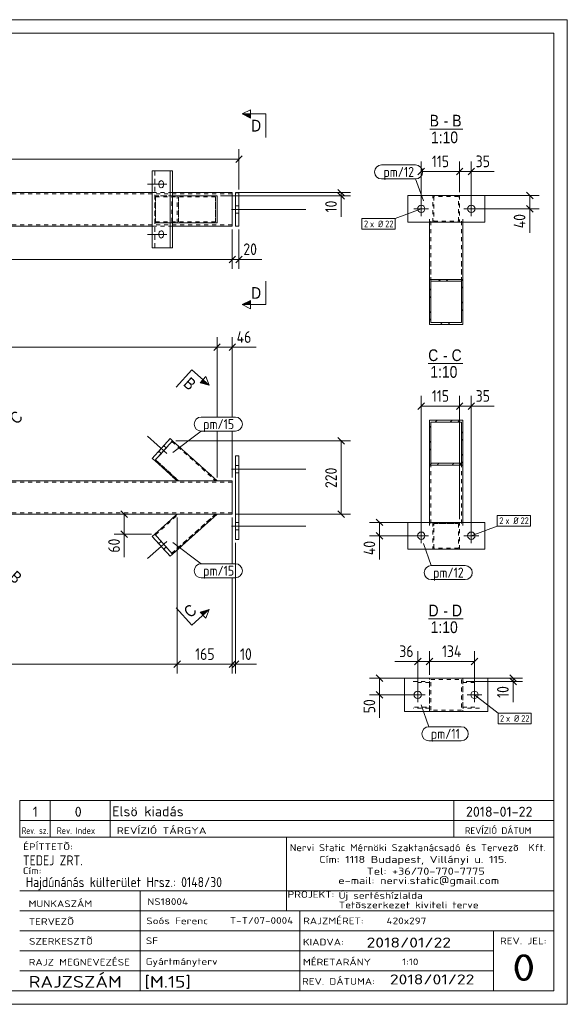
# Model space of a CAD drawing. Header units: millimetres. Extents: x 1 to 419, y 1 to 296.
# Tile 2 of 2: x 255 to 419, y 1 to 296. Entities that reach past the tile are written whole.
import ezdxf

# ---------------------------------------------------------------- set-up
doc = ezdxf.new("R2010")
doc.units = ezdxf.units.MM
doc.header["$LTSCALE"] = 0.6
doc.linetypes.add('XKITLINE00', pattern=[0])
doc.linetypes.add('XKITLINE02', pattern=[4, 2, -2])
for name, color, linetype, lineweight in [('Bolt', 7, 'Continuous', 0), ('BoltMark', 3, 'Continuous', 0), ('DrawingSheet', 5, 'Continuous', 0), ('OtherObjectType', 1, 'Continuous', 0), ('Part', 2, 'Continuous', 0), ('PartMark', 3, 'Continuous', 0), ('Section', 6, 'Continuous', 0), ('Z-DIMENSIONS', 1, 'Continuous', 0)]:
    doc.layers.add(name, color=color, linetype=linetype, lineweight=lineweight)
doc.styles.add('ARIAL', font='ARIAL.TTF')
doc.styles.add('ISOCPEUR', font='ISOCPEUR.TTF')

msp = doc.modelspace()

# ---------------------------------------------------------------- hatches: boundary and pattern name
at = {"layer": 'Section'}
for points in [[(324.12, 266.5), (321.62, 267.75), (324.12, 267.75)], [(324.12, 210.62), (321.62, 210.62), (324.12, 211.87)], [(309.8, 188.13), (311.66, 186.46), (308.96, 187.2)], [(308.97, 118.53), (311.66, 119.27), (309.8, 117.6)]]:
    msp.add_hatch(color=6, dxfattribs=at).paths.add_polyline_path(points, flags=17)

# ---------------------------------------------------------------- linework, layer by layer
at = {"layer": 'Bolt', "color": 3, "linetype": 'XKITLINE00', "lineweight": 0}
for p, q in [((298.99, 246.68), (293.23, 246.68)), ((296.61, 246.95), (296.59, 246.58)), ((296.59, 246.58), (296.66, 246.21)), ((296.71, 247.3), (296.61, 246.95)), ((296.66, 246.21), (296.83, 245.87)), ((296.98, 247.65), (296.71, 247.3)), ((296.83, 245.87), (297.18, 245.61)), ((297.32, 247.78), (296.98, 247.65)), ((297.18, 245.61), (297.32, 245.58)), ((297.47, 247.76), (297.32, 247.78)), ((297.32, 245.58), (297.67, 245.71)), ((297.82, 247.5), (297.47, 247.76)), ((297.67, 245.71), (297.93, 246.07)), ((297.99, 247.15), (297.82, 247.5)), ((297.93, 246.07), (298.04, 246.42)), ((298.05, 246.79), (297.99, 247.15)), ((298.04, 246.42), (298.05, 246.79)), ((318.37, 239.17), (340.62, 239.17)), ((318.37, 239.17), (340.62, 239.17)), ((319.62, 240.27), (320.62, 240.27)), ((319.62, 240.27), (320.62, 240.27)), ((373.04, 239.32), (377.44, 239.32)), ((375.24, 241.52), (375.24, 237.12)), ((388.04, 239.32), (392.44, 239.32)), ((390.24, 241.52), (390.24, 237.12)), ((319.62, 238.07), (320.62, 238.07)), ((319.62, 238.07), (320.62, 238.07)), ((298.99, 231.68), (293.23, 231.68)), ((296.61, 231.95), (296.59, 231.58)), ((296.59, 231.58), (296.66, 231.21)), ((296.71, 232.3), (296.61, 231.95)), ((296.66, 231.21), (296.83, 230.87)), ((296.98, 232.65), (296.71, 232.3)), ((296.83, 230.87), (297.18, 230.61)), ((297.32, 232.78), (296.98, 232.65)), ((297.18, 230.61), (297.32, 230.58)), ((297.47, 232.76), (297.32, 232.78)), ((297.32, 230.58), (297.67, 230.71)), ((297.82, 232.5), (297.47, 232.76)), ((297.67, 230.71), (297.93, 231.07)), ((297.99, 232.15), (297.82, 232.5)), ((297.93, 231.07), (298.04, 231.42)), ((298.05, 231.79), (297.99, 232.15)), ((298.04, 231.42), (298.05, 231.79)), ((298.99, 166.02), (293.23, 171.21)), ((298.99, 166.02), (293.23, 171.21)), ((298.8, 167.68), (298.06, 168.35)), ((298.8, 167.68), (298.06, 168.35)), ((297.33, 166.04), (296.58, 166.71)), ((297.33, 166.04), (296.58, 166.71)), ((319.62, 162.4), (320.62, 162.4)), ((318.37, 161.3), (340.62, 161.3)), ((319.62, 160.2), (320.62, 160.2)), ((319.62, 145.4), (320.62, 145.4)), ((318.37, 144.3), (340.62, 144.3)), ((319.62, 143.2), (320.62, 143.2)), ((375.24, 143.6), (375.24, 139.2)), ((390.24, 143.6), (390.24, 139.2)), ((298.99, 139.71), (293.23, 134.53)), ((298.99, 139.71), (293.23, 134.53)), ((297.33, 139.69), (296.59, 139.02)), ((297.33, 139.69), (296.59, 139.02)), ((373.04, 141.4), (377.44, 141.4)), ((388.04, 141.4), (392.44, 141.4)), ((298.8, 138.06), (298.06, 137.39)), ((298.8, 138.06), (298.06, 137.39)), ((374.17, 91.52), (374.17, 95.92)), ((391.17, 91.52), (391.17, 95.92)), ((371.97, 93.72), (376.37, 93.72)), ((388.97, 93.72), (393.37, 93.72))]:
    msp.add_line(p, q, dxfattribs=at)
at = {"layer": 'Bolt', "color": 3, "linetype": 'XKITLINE02', "lineweight": 0}
for p, q in [((298.99, 246.68), (293.23, 246.68)), ((298.99, 231.68), (293.23, 231.68))]:
    msp.add_line(p, q, dxfattribs=at)
at = {"layer": 'Bolt', "color": 3, "linetype": 'XKITLINE00', "lineweight": 0}
for centre in [(375.24, 239.32), (390.24, 239.32), (375.24, 141.4), (390.24, 141.4), (374.17, 93.72), (391.17, 93.72)]:
    msp.add_circle(centre, 1.1, dxfattribs=at)
at = {"layer": 'BoltMark', "color": 7, "linetype": 'XKITLINE00', "lineweight": 0}
for p, q in [((375.24, 239.32), (367.45, 236.42)), ((357.48, 236.42), (367.45, 236.42)), ((357.48, 233.22), (357.48, 236.42)), ((367.45, 233.22), (367.45, 236.42)), ((357.48, 233.22), (367.45, 233.22)), ((398.03, 147.5), (408, 147.5)), ((398.03, 144.3), (398.03, 147.5)), ((408, 144.3), (408, 147.5)), ((390.24, 141.4), (398.03, 144.3)), ((398.03, 144.3), (408, 144.3)), ((391.17, 93.72), (398.24, 88.25)), ((398.24, 88.25), (408.2, 88.25)), ((398.24, 85.05), (398.24, 88.25)), ((408.2, 85.05), (408.2, 88.25)), ((398.24, 85.05), (408.2, 85.05))]:
    msp.add_line(p, q, dxfattribs=at)
at = {"layer": 'DrawingSheet', "color": 2, "linetype": 'XKITLINE00', "lineweight": 0}
for p, q in [((419, 296), (1, 296)), ((419, 1), (419, 296)), ((1, 1), (419, 1))]:
    msp.add_line(p, q, dxfattribs=at)
at = {"layer": 'DrawingSheet', "color": 3, "linetype": 'XKITLINE00', "lineweight": 0}
for p, q in [((415, 292), (5, 292)), ((415, 5), (415, 292)), ((5, 5), (415, 5))]:
    msp.add_line(p, q, dxfattribs=at)
at = {"layer": 'OtherObjectType', "color": 6, "linetype": 'XKITLINE00', "lineweight": 0}
for p, q in [((377.77, 263.25), (387.65, 263.25)), ((377.32, 192.97), (387.71, 192.97)), ((377.42, 116.48), (387.82, 116.48))]:
    msp.add_line(p, q, dxfattribs=at)
at = {"layer": 'OtherObjectType', "color": 7, "linetype": 'XKITLINE00', "lineweight": 0}
for p, q in [((255, 62.05), (415, 62.05)), ((255, 62.05), (255, 56.05)), ((264, 62.05), (264, 56.05)), ((282, 62.05), (282, 56.05)), ((385, 62.05), (385, 56.05)), ((415, 62.05), (415, 56.05)), ((255, 56.05), (255, 51.05)), ((255, 56.05), (415, 56.05)), ((264, 56.05), (264, 51.05)), ((282, 56.05), (282, 51.05)), ((385, 56.05), (385, 51.05)), ((415, 56.05), (415, 51.05)), ((254.84, 51.05), (415, 51.05)), ((415, 51.05), (255, 51.05)), ((334.84, 51), (334.84, 35)), ((414.98, 5), (415, 51.05)), ((254.98, 35), (414.98, 35)), ((290.98, 35), (290.98, 5)), ((334.84, 35), (334.84, 29)), ((254.98, 29), (338.84, 29)), ((338.84, 29), (338.84, 5)), ((338.84, 29), (414.84, 29)), ((254.98, 23), (414.98, 23)), ((396.84, 23), (396.84, 5)), ((254.98, 17), (396.84, 17)), ((254.98, 11), (396.98, 11)), ((254.98, 5), (414.98, 5))]:
    msp.add_line(p, q, dxfattribs=at)
at = {"layer": 'OtherObjectType', "color": 1, "linetype": 'XKITLINE00', "lineweight": 0}
for p, q in [((415, 62.05), (255, 62.05)), ((255, 56.05), (415, 56.05))]:
    msp.add_line(p, q, dxfattribs=at)
at = {"layer": 'Part', "color": 2, "linetype": 'XKITLINE00', "lineweight": 0}
for p, q in [((294.65, 227.68), (294.65, 250.68)), ((294.65, 250.68), (300.74, 250.68)), ((294.65, 250.68), (294.65, 244.18)), ((300, 250.68), (300, 227.68)), ((300.74, 250.68), (300.74, 227.68)), ((162.49, 244.18), (294.65, 244.18)), ((318.62, 244.18), (300.74, 244.18)), ((300.74, 235.18), (300.74, 243.18)), ((300.74, 243.18), (314.05, 243.18)), ((314.05, 243.18), (314.05, 235.18)), ((318.62, 244.18), (318.62, 234.18)), ((319.62, 234.17), (319.62, 244.17)), ((319.62, 244.17), (320.62, 244.17)), ((320.62, 234.17), (320.62, 244.17)), ((371.24, 243.32), (371.24, 235.32)), ((394.24, 243.32), (371.24, 243.32)), ((394.24, 235.32), (394.24, 243.32)), ((162.49, 234.18), (294.65, 234.18)), ((294.65, 227.68), (294.65, 234.18)), ((314.05, 235.18), (300.74, 235.18)), ((318.62, 234.18), (300.74, 234.18)), ((319.62, 234.17), (320.62, 234.17)), ((371.24, 235.32), (394.24, 235.32)), ((377.74, 235.32), (377.74, 218.17)), ((387.74, 235.32), (387.74, 218.17)), ((300.74, 227.68), (294.65, 227.68)), ((377.74, 218.17), (387.74, 218.17)), ((377.74, 204.72), (377.74, 218.17)), ((387.34, 217.63), (378.14, 217.63)), ((378.14, 217.63), (378.14, 205.26)), ((387.34, 205.26), (387.34, 217.63)), ((387.74, 218.17), (387.74, 204.72)), ((387.74, 204.72), (377.74, 204.72)), ((378.14, 205.26), (387.34, 205.26)), ((377.74, 145.4), (377.74, 176)), ((377.74, 176), (387.74, 176)), ((378.14, 175.46), (378.14, 163.09)), ((378.14, 175.46), (387.34, 175.46)), ((387.34, 163.09), (387.34, 175.46)), ((387.74, 176), (387.74, 145.4)), ((294.65, 164.56), (300, 170.5)), ((295.39, 163.89), (300.74, 169.83)), ((300, 170.5), (300, 170.5)), ((300.74, 169.83), (300, 170.5)), ((300.74, 169.83), (300.74, 169.83)), ((300.74, 169.83), (314.04, 157.87)), ((320.62, 165.3), (319.62, 165.3)), ((319.62, 165.3), (319.62, 140.3)), ((320.62, 165.3), (320.62, 140.3)), ((294.65, 164.56), (294.65, 164.56)), ((294.65, 164.56), (295.39, 163.89)), ((295.39, 163.89), (295.39, 163.89)), ((295.39, 163.89), (302.08, 157.87)), ((377.74, 162.55), (387.74, 162.55)), ((378.14, 163.09), (387.34, 163.09)), ((318.62, 157.87), (162.49, 157.87)), ((318.62, 147.87), (318.62, 157.87)), ((318.62, 147.87), (162.49, 147.87)), ((295.39, 141.85), (302.08, 147.87)), ((314.05, 147.87), (300.74, 135.9)), ((371.24, 137.4), (371.24, 145.4)), ((394.24, 145.4), (371.24, 145.4)), ((394.24, 137.4), (394.24, 145.4)), ((295.39, 141.85), (294.65, 141.18)), ((295.39, 141.85), (295.39, 141.85)), ((300.74, 135.9), (295.39, 141.85)), ((294.65, 141.18), (294.65, 141.18)), ((300, 135.23), (294.65, 141.18)), ((320.62, 140.3), (319.62, 140.3)), ((300, 135.23), (300.74, 135.9)), ((300.74, 135.9), (300.74, 135.9)), ((394.24, 137.4), (371.24, 137.4)), ((300, 135.23), (300, 135.23)), ((370.17, 88.72), (370.17, 98.72)), ((395.17, 98.72), (370.17, 98.72)), ((377.74, 98.73), (387.74, 98.73)), ((377.74, 98.72), (377.74, 98.73)), ((387.74, 98.73), (387.74, 98.72)), ((395.17, 88.72), (395.17, 98.72)), ((395.17, 88.72), (370.17, 88.72))]:
    msp.add_line(p, q, dxfattribs=at)
at = {"layer": 'Part', "color": 7, "linetype": 'XKITLINE02', "lineweight": 0}
for p, q in [((300.74, 250.68), (294.65, 250.68)), ((295.39, 227.68), (295.39, 250.68)), ((295.39, 250.68), (295.39, 227.68)), ((300, 227.68), (300, 250.68)), ((300.74, 227.68), (300.74, 250.68)), ((318.62, 243.78), (162.49, 243.78)), ((300.74, 244.18), (294.65, 244.18)), ((294.65, 244.18), (294.65, 234.18)), ((295.39, 235.18), (295.39, 243.18)), ((300.74, 243.18), (295.39, 243.18)), ((295.39, 235.18), (295.39, 243.18)), ((295.39, 243.18), (314.04, 243.18)), ((295.59, 235.48), (295.59, 242.88)), ((295.59, 242.88), (313.6, 242.88)), ((313.59, 242.88), (295.59, 242.88)), ((295.59, 242.88), (295.59, 235.48)), ((300.54, 235.48), (300.54, 242.88)), ((300.54, 235.48), (300.54, 242.88)), ((300.74, 235.18), (300.74, 243.18)), ((302.08, 235.18), (302.08, 243.18)), ((302.08, 235.18), (302.08, 243.18)), ((302.53, 235.48), (302.53, 242.88)), ((302.53, 242.88), (302.53, 235.48)), ((313.59, 235.48), (313.59, 242.88)), ((313.6, 242.88), (313.6, 235.48)), ((314.04, 235.18), (314.04, 243.18)), ((378.74, 235.32), (378.74, 243.32)), ((386.74, 243.32), (378.74, 243.32)), ((386.44, 243.02), (379.04, 243.02)), ((379.04, 243.02), (379.04, 235.62)), ((386.44, 235.62), (386.44, 243.02)), ((386.74, 243.32), (386.74, 235.32)), ((377.74, 236.28), (377.74, 235.32)), ((387.74, 236.28), (387.74, 235.32)), ((318.62, 234.58), (162.49, 234.58)), ((300.74, 234.18), (294.65, 234.18)), ((300.74, 235.18), (295.39, 235.18)), ((314.04, 235.18), (295.39, 235.18)), ((313.6, 235.48), (295.59, 235.48)), ((295.59, 235.48), (313.59, 235.48)), ((378.14, 217.63), (378.14, 235.74)), ((386.74, 235.32), (378.74, 235.32)), ((379.04, 235.62), (386.44, 235.62)), ((387.34, 217.63), (387.34, 235.74)), ((300.74, 227.68), (294.65, 227.68)), ((377.74, 204.72), (377.74, 222.83)), ((378.14, 205.26), (378.14, 223.37)), ((387.34, 205.26), (387.34, 223.37)), ((387.74, 204.72), (387.74, 222.83)), ((294.65, 164.56), (300, 170.5)), ((300.74, 169.83), (295.39, 163.89)), ((300.74, 169.83), (295.39, 163.89)), ((295.39, 163.89), (300.74, 169.83)), ((300, 170.5), (300.74, 169.83)), ((300.54, 169.61), (300.54, 169.61)), ((300.54, 169.61), (313.59, 157.87)), ((300.54, 169.61), (313.59, 157.87)), ((300.74, 169.83), (300.74, 169.83)), ((300.74, 169.83), (314.04, 157.87)), ((295.39, 163.89), (294.65, 164.56)), ((295.39, 163.89), (295.39, 163.89)), ((295.39, 163.89), (302.08, 157.87)), ((295.59, 164.11), (295.59, 164.11)), ((295.59, 164.11), (302.53, 157.87)), ((302.53, 157.87), (295.59, 164.11)), ((378.14, 163.09), (378.14, 144.98)), ((387.34, 163.09), (387.34, 144.98)), ((318.62, 157.47), (162.49, 157.47)), ((302.08, 157.87), (314.04, 157.87)), ((318.62, 148.27), (162.49, 148.27)), ((295.39, 141.85), (302.08, 147.87)), ((295.59, 141.62), (302.53, 147.87)), ((295.59, 141.62), (302.53, 147.87)), ((300.54, 136.12), (313.6, 147.87)), ((313.6, 147.87), (300.54, 136.12)), ((300.74, 135.9), (314.05, 147.87)), ((302.08, 147.87), (314.05, 147.87)), ((377.74, 145.4), (377.74, 144.44)), ((378.74, 145.4), (386.74, 145.4)), ((378.74, 145.4), (378.74, 137.4)), ((386.74, 145.4), (378.74, 145.4)), ((378.74, 145.4), (378.74, 145.4)), ((378.74, 145.4), (378.74, 144.44)), ((386.44, 145.1), (379.04, 145.1)), ((379.04, 145.1), (379.04, 144.44)), ((379.04, 145.1), (379.04, 145.1)), ((379.04, 145.1), (386.44, 145.1)), ((379.04, 137.7), (379.04, 145.1)), ((386.44, 145.1), (386.44, 145.1)), ((386.44, 145.1), (386.44, 144.44)), ((386.44, 145.1), (386.44, 137.7)), ((386.74, 145.4), (386.74, 144.44)), ((386.74, 137.4), (386.74, 145.4)), ((386.74, 145.4), (386.74, 145.4)), ((387.74, 144.44), (387.74, 145.4)), ((294.65, 141.18), (295.39, 141.85)), ((295.39, 141.85), (300.74, 135.9)), ((295.39, 141.85), (300.74, 135.9)), ((300.74, 135.9), (295.39, 141.85)), ((295.39, 141.85), (295.39, 141.85)), ((295.59, 141.62), (295.59, 141.62)), ((300, 135.23), (294.65, 141.18)), ((300.74, 135.9), (300, 135.23)), ((300.54, 136.12), (300.54, 136.12)), ((300.74, 135.9), (300.74, 135.9)), ((378.74, 137.4), (378.74, 137.4)), ((378.74, 137.4), (386.74, 137.4)), ((379.04, 137.7), (379.04, 137.7)), ((386.44, 137.7), (379.04, 137.7)), ((386.44, 137.7), (386.44, 137.7)), ((386.74, 137.4), (386.74, 137.4)), ((372.8, 97.73), (377.74, 97.73)), ((377.74, 97.43), (373.2, 97.43)), ((377.74, 88.73), (377.74, 98.72)), ((377.74, 97.73), (377.74, 97.73)), ((377.74, 97.73), (377.74, 89.73)), ((378.14, 89.13), (378.14, 98.33)), ((378.14, 98.33), (387.34, 98.33)), ((387.34, 98.33), (387.34, 89.13)), ((387.74, 98.72), (387.74, 88.73)), ((387.74, 89.73), (387.74, 97.73)), ((392.68, 97.73), (387.74, 97.73)), ((387.74, 97.43), (392.27, 97.43)), ((377.74, 89.73), (372.8, 89.73)), ((373.2, 90.03), (377.74, 90.03)), ((377.74, 88.73), (387.74, 88.73)), ((387.34, 89.13), (378.14, 89.13)), ((387.74, 90.03), (392.27, 90.03)), ((392.68, 89.73), (387.74, 89.73))]:
    msp.add_line(p, q, dxfattribs=at)
at = {"layer": 'Part', "color": 11, "linetype": 'XKITLINE00', "lineweight": 0}
for p, q in [((380.45, 217.63), (380.98, 218.17)), ((382.69, 217.63), (383.23, 218.17)), ((387.18, 217.63), (387.72, 218.17)), ((387.34, 215.55), (387.74, 215.95)), ((377.74, 214.93), (378.14, 215.33)), ((377.74, 212.68), (378.14, 213.08)), ((387.34, 211.06), (387.74, 211.46)), ((377.74, 208.19), (378.14, 208.59)), ((387.34, 208.81), (387.74, 209.21)), ((377.74, 205.95), (378.14, 206.35)), ((381, 204.72), (381.54, 205.26)), ((383.25, 204.72), (383.79, 205.26)), ((377.74, 173.78), (378.14, 174.18)), ((379.43, 175.46), (379.96, 176)), ((383.92, 175.46), (384.45, 176)), ((386.16, 175.46), (386.7, 176)), ((387.34, 172.15), (387.74, 172.55)), ((377.74, 169.28), (378.14, 169.68)), ((387.34, 169.9), (387.74, 170.3)), ((377.74, 167.04), (378.14, 167.44)), ((387.34, 165.41), (387.74, 165.81)), ((377.74, 162.55), (378.28, 163.09)), ((379.98, 162.55), (380.52, 163.09)), ((379.98, 162.55), (379.98, 162.55)), ((384.47, 162.55), (385.01, 163.09)), ((386.72, 162.55), (387.26, 163.09)), ((387.34, 163.17), (387.74, 163.57))]:
    msp.add_line(p, q, dxfattribs=at)
at = {"layer": 'PartMark', "color": 7, "linetype": 'XKITLINE00', "lineweight": 0}
for p, q in [((363.32, 252.48), (373.54, 252.48)), ((363.32, 248.28), (373.54, 248.28)), ((375.87, 241.69), (373.54, 248.28)), ((309.3, 176.93), (319.53, 176.93)), ((300.82, 166.34), (309.3, 172.73)), ((309.3, 172.73), (319.53, 172.73)), ((300.82, 139.39), (309.3, 133)), ((375.87, 139.03), (378.2, 132.43)), ((309.3, 133), (319.53, 133)), ((378.2, 132.43), (388.42, 132.43)), ((309.3, 128.8), (319.53, 128.8)), ((378.2, 128.23), (388.42, 128.23)), ((375.2, 90.75), (377.53, 84.15)), ((377.53, 84.15), (387.24, 84.15)), ((377.53, 79.95), (387.24, 79.95))]:
    msp.add_line(p, q, dxfattribs=at)
for centre, start, end in [((363.32, 250.38), 90, 270), ((373.54, 250.38), 270, 90), ((309.3, 174.83), 90, 270), ((319.53, 174.83), 270, 90), ((309.3, 130.9), 90, 270), ((319.53, 130.9), 270, 90), ((378.2, 130.33), 90, 270), ((388.42, 130.33), 270, 90), ((377.53, 82.05), 90, 270), ((387.24, 82.05), 270, 90)]:
    msp.add_arc(centre, 2.1, start, end, dxfattribs=at)
at = {"layer": 'Section', "color": 6, "linetype": 'XKITLINE00', "lineweight": 0}
for p, q in [((321.62, 267.75), (324.12, 269)), ((324.12, 266.5), (324.12, 269)), ((321.62, 267.75), (324.12, 266.5)), ((328.62, 267.75), (321.62, 267.75)), ((328.62, 267.75), (328.62, 260.75)), ((328.62, 210.62), (328.62, 217.62)), ((321.62, 210.62), (324.12, 211.87)), ((324.12, 209.37), (321.62, 210.62)), ((328.62, 210.62), (321.62, 210.62)), ((324.12, 211.87), (324.12, 209.37)), ((306.45, 191.14), (301.77, 185.94)), ((306.45, 191.14), (311.66, 186.46)), ((308.96, 187.2), (310.64, 189.06)), ((310.64, 189.06), (311.66, 186.46)), ((311.66, 186.46), (308.96, 187.2)), ((306.46, 114.59), (301.77, 119.8)), ((306.46, 114.59), (311.66, 119.27)), ((311.66, 119.27), (308.97, 118.53)), ((308.97, 118.53), (310.64, 116.67)), ((311.66, 119.27), (310.64, 116.67))]:
    msp.add_line(p, q, dxfattribs=at)
at = {"layer": 'Z-DIMENSIONS', "color": 7, "linetype": 'XKITLINE00', "lineweight": 0}
for p, q in [((320.62, 245.17), (320.62, 257.23)), ((25.24, 254.18), (320.62, 254.18)), ((321.61, 255.17), (319.63, 253.19)), ((376.23, 251.49), (374.25, 249.51)), ((375.24, 240.32), (375.24, 253.55)), ((387.73, 251.49), (385.75, 249.51)), ((387.73, 251.49), (385.75, 249.51)), ((386.74, 244.32), (386.74, 253.55)), ((386.74, 244.32), (386.74, 253.55)), ((391.23, 251.49), (389.25, 249.51)), ((390.24, 240.32), (390.24, 253.55)), ((375.24, 250.5), (386.74, 250.5)), ((386.74, 250.5), (390.24, 250.5)), ((390.24, 250.5), (397.08, 250.5)), ((390.24, 250.5), (397.08, 250.5)), ((350.25, 245.17), (352.23, 243.19)), ((315.05, 243.18), (354.04, 243.18)), ((319.62, 244.18), (354.04, 244.18)), ((350.25, 244.17), (352.23, 242.19)), ((351.24, 243.18), (351.24, 244.18)), ((351.24, 243.18), (351.24, 236.95)), ((351.24, 243.18), (351.24, 236.95)), ((387.74, 243.32), (410.54, 243.32)), ((406.75, 244.31), (408.73, 242.33)), ((407.74, 239.32), (407.74, 243.32)), ((391.24, 239.32), (410.54, 239.32)), ((406.75, 240.31), (408.73, 238.33)), ((407.74, 239.32), (407.74, 232.18)), ((407.74, 239.32), (407.74, 232.18)), ((318.62, 233.18), (318.62, 221.38)), ((318.62, 233.18), (318.62, 221.38)), ((320.62, 233.17), (320.62, 221.38)), ((319.61, 225.17), (317.63, 223.19)), ((319.61, 225.17), (317.63, 223.19)), ((321.61, 225.17), (319.63, 223.19)), ((26.24, 224.18), (318.62, 224.18)), ((318.62, 224.18), (320.62, 224.18)), ((320.62, 224.18), (327.45, 224.18)), ((320.62, 224.18), (327.45, 224.18)), ((314.04, 176.93), (314.04, 200.92)), ((314.04, 176.93), (314.04, 200.92)), ((318.62, 176.93), (318.62, 200.92)), ((26.24, 197.87), (314.04, 197.87)), ((315.03, 198.86), (313.05, 196.88)), ((315.03, 198.86), (313.05, 196.88)), ((314.04, 197.87), (318.62, 197.87)), ((319.61, 198.86), (317.63, 196.88)), ((318.62, 197.87), (325.76, 197.87)), ((318.62, 197.87), (325.76, 197.87)), ((375.24, 142.4), (375.24, 183.27)), ((386.74, 146.4), (386.74, 183.27)), ((386.74, 146.4), (386.74, 183.27)), ((390.24, 142.4), (390.24, 183.27)), ((376.23, 181.21), (374.25, 179.23)), ((375.24, 180.22), (386.74, 180.22)), ((387.73, 181.21), (385.75, 179.23)), ((387.73, 181.21), (385.75, 179.23)), ((386.74, 180.22), (390.24, 180.22)), ((391.23, 181.21), (389.25, 179.23)), ((390.24, 180.22), (397.08, 180.22)), ((390.24, 180.22), (397.08, 180.22)), ((314.04, 158.87), (314.04, 172.73)), ((314.04, 158.87), (314.04, 172.73)), ((318.62, 158.87), (318.62, 172.73)), ((301.74, 169.83), (354.04, 169.83)), ((350.25, 170.82), (352.23, 168.84)), ((351.24, 147.87), (351.24, 169.83)), ((294.39, 147.87), (283.19, 147.87)), ((285.25, 148.86), (287.23, 146.88)), ((286.24, 141.85), (286.24, 147.87)), ((319.62, 147.87), (354.04, 147.87)), ((350.25, 148.86), (352.23, 146.88)), ((302.08, 146.87), (302.08, 100.07)), ((302.08, 146.87), (302.08, 100.07)), ((318.62, 146.87), (318.62, 133)), ((318.62, 146.87), (318.62, 133)), ((377.74, 145.4), (359.69, 145.4)), ((361.75, 146.39), (363.73, 144.41)), ((362.74, 141.4), (362.74, 145.4)), ((294.39, 141.85), (283.19, 141.85)), ((285.25, 142.84), (287.23, 140.86)), ((286.24, 141.85), (286.24, 135.01)), ((286.24, 141.85), (286.24, 135.01)), ((361.75, 142.39), (363.73, 140.41)), ((319.62, 139.3), (319.62, 100.07)), ((374.24, 141.4), (359.69, 141.4)), ((362.74, 141.4), (362.74, 134.26)), ((362.74, 141.4), (362.74, 134.26)), ((318.62, 128.8), (318.62, 100.07)), ((318.62, 128.8), (318.62, 100.07)), ((374.17, 94.72), (374.17, 106.78)), ((377.74, 99.73), (377.74, 106.78)), ((377.74, 99.73), (377.74, 106.78)), ((391.17, 94.72), (391.17, 106.78)), ((303.07, 103.86), (301.09, 101.88)), ((303.07, 103.86), (301.09, 101.88)), ((319.61, 103.86), (317.63, 101.88)), ((319.61, 103.86), (317.63, 101.88)), ((320.61, 103.86), (318.63, 101.88)), ((374.17, 103.73), (367.33, 103.73)), ((374.17, 103.73), (367.33, 103.73)), ((375.16, 104.72), (373.18, 102.74)), ((374.17, 103.73), (377.74, 103.73)), ((378.73, 104.72), (376.75, 102.74)), ((378.73, 104.72), (376.75, 102.74)), ((377.74, 103.73), (391.17, 103.73)), ((392.16, 104.72), (390.18, 102.74)), ((26.24, 102.87), (302.08, 102.87)), ((302.08, 102.87), (318.62, 102.87)), ((318.62, 102.87), (319.62, 102.87)), ((319.62, 102.87), (325.85, 102.87)), ((319.62, 102.87), (325.85, 102.87)), ((376.74, 98.73), (359.69, 98.73)), ((361.75, 99.72), (363.73, 97.74)), ((362.74, 93.72), (362.74, 98.73)), ((388.74, 98.73), (405.54, 98.73)), ((388.74, 97.73), (405.54, 97.73)), ((401.75, 99.72), (403.73, 97.74)), ((401.75, 98.72), (403.73, 96.74)), ((402.74, 97.73), (402.74, 98.73)), ((402.74, 97.73), (402.74, 91.5)), ((402.74, 97.73), (402.74, 91.5)), ((361.75, 94.71), (363.73, 92.73)), ((373.17, 93.72), (359.69, 93.72)), ((362.74, 93.72), (362.74, 86.88)), ((362.74, 93.72), (362.74, 86.88))]:
    msp.add_line(p, q, dxfattribs=at)
at = {"layer": 'Z-DIMENSIONS', "color": 3}
for p in [(320.62, 254.18), (375.24, 250.5), (386.74, 250.5), (386.74, 250.5), (390.24, 250.5), (351.24, 244.18), (351.24, 243.18), (407.74, 243.32), (407.74, 239.32), (318.62, 224.18), (318.62, 224.18), (320.62, 224.18), (314.04, 197.87), (314.04, 197.87), (318.62, 197.87), (375.24, 180.22), (386.74, 180.22), (386.74, 180.22), (390.24, 180.22), (351.24, 169.83), (286.24, 147.87), (351.24, 147.87), (362.74, 145.4), (286.24, 141.85), (362.74, 141.4), (374.17, 103.73), (377.74, 103.73), (377.74, 103.73), (391.17, 103.73), (302.08, 102.87), (302.08, 102.87), (318.62, 102.87), (318.62, 102.87), (319.62, 102.87), (362.74, 98.73), (402.74, 98.73), (402.74, 97.73), (362.74, 93.72)]:
    msp.add_point(p, dxfattribs=at)

# ---------------------------------------------------------------- texts
at = {"layer": 'BoltMark', "color": 3, "style": 'ISOCPEUR', "width": 0.85}
for s, p in [('2', (358.08, 233.82)), ('x Ø', (359.89, 233.82)), ('22', (364.44, 233.82)), ('2', (398.63, 144.9)), ('x Ø', (400.44, 144.9)), ('22', (404.99, 144.9)), ('2', (398.84, 85.65)), ('x Ø', (400.64, 85.65)), ('22', (405.2, 85.65))]:
    msp.add_text(s, height=2, dxfattribs=at).set_placement(p)
at = {"layer": 'OtherObjectType', "color": 6, "style": 'ARIAL', "width": 0.85}
for s, p in [('B', (377.77, 264)), ('-', (381.93, 264)), ('B', (384.54, 264)), ('1:10', (378.17, 259)), ('C', (377.32, 193.72)), ('-', (381.74, 193.72)), ('C', (384.34, 193.72)), ('1:10', (377.97, 188.72)), ('D', (377.42, 117.23)), ('-', (381.84, 117.23)), ('D', (384.45, 117.23)), ('1:10', (378.08, 112.23))]:
    msp.add_text(s, height=3.5, dxfattribs=at).set_placement(p)
at = {"layer": 'OtherObjectType', "color": 7, "style": 'ISOCPEUR'}
for s, height, width, p in [('1', 3, 1.017001, (258.82, 57.2)), ('0', 3, 1.017001, (271.4, 57.2)), ('Elsö kiadás', 3, 1.017001, (282.63, 57.31)), ('2018-01-22', 3, 1.017001, (388.62, 57.2)), ('Rev. sz.', 2, 0.68, (255.54, 52.05)), ('Rev. Index', 2, 0.85, (266, 52.05)), ('REVÍZIÓ TÁRGYA', 2, 1.275, (284, 52.05)), ('REVÍZIÓ DÁTUM', 2, 1.02, (388.28, 52.05)), ('ÉPÍTTETÕ:', 2, 1.211571, (255.96, 47.22)), ('Nervi Static Mérnöki\xa0Szaktanácsadó\xa0és\xa0Tervezõ  Kft.', 2.1176, 1.08375, (335.84, 46.88)), ('TEDEJ ZRT.', 3, 0.85, (255.87, 42.62)), ('Cím:\xa01118 Budapest, Villányi u. 115.', 2.1176, 1.250101, (344.68, 43.35)), ('Cím:', 2, 1.211571, (255.84, 40)), ('Tel:\xa0+36/70-770-7775', 2.1176, 1.250101, (358.91, 39.82)), ('Hajdúnánás külterület Hrsz.: 0148/30', 3, 0.85, (256.73, 36.1)), ('e-mail:\xa0nervi.static@gmail.com', 2.1176, 1.250101, (350.38, 37)), ('MUNKASZÁM', 2, 1.211571, (257.55, 30.12)), ('NS18004', 2, 1.211571, (293.17, 30.76)), ('PROJEKT:', 2, 1.211571, (335.18, 32.9)), ('Új sertéshízlalda', 2, 1.211571, (350.47, 32.6)), ('Tetõszerkezet kiviteli terve', 2, 1.211571, (350.54, 29.78)), ('TERVEZÕ', 2, 1.211571, (257.63, 24.79)), ('Soós Ferenc', 2, 1.211571, (292.84, 25)), ('T-T/07-0004', 2, 1.211571, (317.86, 25.11)), ('RAJZMÉRET:', 2, 1.211571, (339.84, 25)), ('420x297', 2, 1.211571, (364.84, 25)), ('SZERKESZTÕ', 2, 1.211571, (257.72, 18.87)), ('SF', 2, 1.211571, (292.72, 19.04)), ('2018/01/22', 3, 1.275, (358.84, 18)), ('REV. JEL:', 2, 1.211571, (398.84, 19)), ('KIADVA:', 2, 1.211571, (339.78, 18.64)), ('RAJZ MEGNEVEZÉSE', 2, 1.211571, (257.62, 12.62)), ('Gyártmányterv', 2, 1.211571, (292.65, 12.82)), ('MÉRETARÁNY', 2, 1.211571, (339.78, 12.65)), ('1:10', 2, 1.211571, (369.51, 12.72)), ('0', 8, 1.275, (402.45, 8)), ('RAJZSZÁM', 3.5, 1.211571, (257.62, 6)), ('[M.15]', 3.5, 1.211571, (292.3, 5.99)), ('REV. DÁTUMA:', 2, 1.211571, (339.53, 6.85)), ('2018/01/22', 3, 1.275, (365.83, 6.95))]:
    msp.add_text(s, height=height, dxfattribs=dict(at, width=width)).set_placement(p)
at = {"layer": 'PartMark', "color": 3, "style": 'ISOCPEUR', "width": 0.85}
for s, p in [('pm/12', (363.92, 248.88)), ('pm/15', (309.9, 173.33)), ('pm/15', (309.9, 129.4)), ('pm/12', (378.8, 128.83)), ('pm/11', (378.13, 80.55))]:
    msp.add_text(s, height=3, dxfattribs=at).set_placement(p)
at = {"layer": 'Section', "color": 6, "style": 'ARIAL', "width": 0.85}
for p in [(324.25, 262.5), (324.25, 212.37)]:
    msp.add_text('D', height=3.5, dxfattribs=at).set_placement(p)
for s, rotation, p in [('B', -41.9692, (303.69, 186.57)), ('C', 41.9692, (253.89, 174.53)), ('B', -41.9692, (251.54, 128.6)), ('C', 41.9692, (306.03, 116.56))]:
    msp.add_text(s, height=3.5, rotation=rotation, dxfattribs=at).set_placement(p)
at = {"layer": 'Z-DIMENSIONS', "color": 3, "style": 'ISOCPEUR', "width": 0.85}
for s, p in [('115', (378.43, 251.8)), ('35', (391.55, 251.8)), ('20', (321.93, 225.48)), ('46', (319.93, 199.17)), ('115', (378.43, 181.52)), ('35', (391.55, 181.52)), ('165', (307.49, 104.17)), ('10', (320.93, 104.17)), ('36', (368.65, 105.03)), ('134', (381.45, 105.03))]:
    msp.add_text(s, height=3.5, dxfattribs=at).set_placement(p)
for s, p in [('10', (349.94, 238.26)), ('40', (406.44, 233.5)), ('220', (349.94, 155.69)), ('60', (284.94, 136.32)), ('40', (361.44, 135.57)), ('10', (401.44, 92.81)), ('50', (361.44, 88.2))]:
    msp.add_text(s, height=3.5, rotation=90.0002, dxfattribs=at).set_placement(p)

doc.saveas('drawing.dxf')
